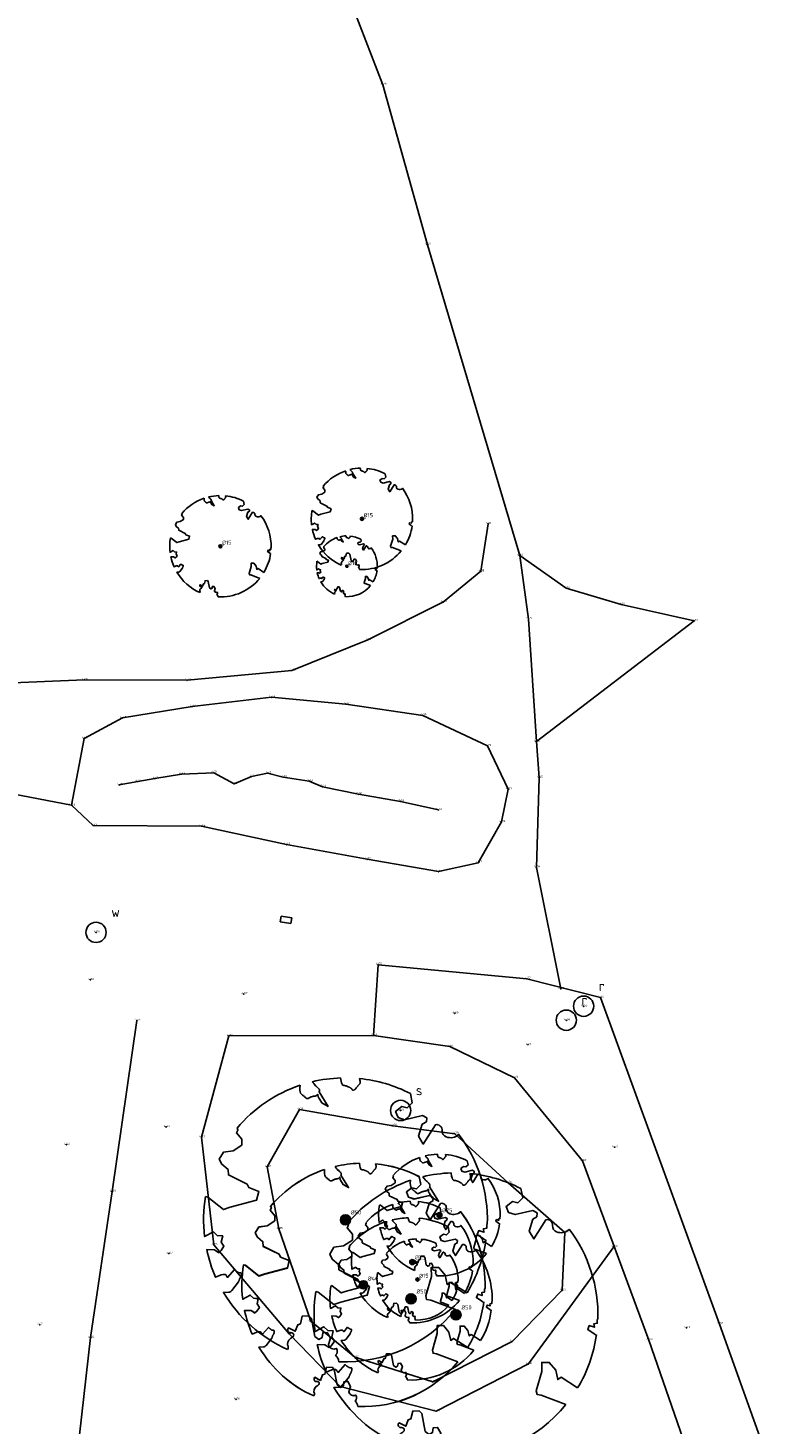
# Model space of a CAD drawing. Header units: metres. Extents: x 214427 to 214607, y 491152 to 491367.
# Tile 4 of 5: x 214537 to 214574, y 491246 to 491314. Entities that reach past the tile are written whole.
import ezdxf
from ezdxf.enums import TextEntityAlignment as Align

# ---------------------------------------------------------------- set-up
doc = ezdxf.new("R2010")
doc.units = ezdxf.units.M
doc.layers.get('0').update_dxf_attribs({"linetype": 'CONTINUOUS'})
for name, color, linetype in [('X-LM-L_AS WANDELPAD', 46, 'CONTINUOUS'), ('X-LM-L_BOVENKANT_TALUD', 5, 'CONTINUOUS'), ('X-LM-L_KANT_VERHARDE_WEG', 7, 'CONTINUOUS'), ('X-LM-L_STRUIKEN-PLANTSOEN', 106, 'CONTINUOUS'), ('X-LM-L_TEEN_TALUD', 4, 'CONTINUOUS'), ('X-LM-L_ZAND CUNET', 251, 'CONTINUOUS'), ('X-LM-S_ELEKTRAKAST', 7, 'CONTINUOUS'), ('X-LM-S_RIOOLPUT_ALGEMEEN', 5, 'CONTINUOUS'), ('X-LM-S_STOBBE', 46, 'CONTINUOUS'), ('X-LM-S_WATERPUT-AFSLUITER', 5, 'CONTINUOUS'), ('X-LM-SM-BOOM_DIAMETER-T18', 7, 'CONTINUOUS'), ('X-LM-SM-BOOM_KROON-G', 99, 'CONTINUOUS'), ('X-LM-SM-BOOM_STAM-G', 3, 'CONTINUOUS'), ('X-LM-SM-HOOGTEPUNT_GETZ-S', 7, 'CONTINUOUS')]:
    doc.layers.add(name, color=color, linetype=linetype)
doc.styles.get("Standard").update_dxf_attribs({"font": 'NLCS-ISO.ttf'})

# ---------------------------------------------------------------- blocks, each defined once
blk = doc.blocks.new('S')
blk.add_line((0, 0), (0, 0))
blk.add_circle((0, 0), 0.5)
blk.add_attdef('Pointtext', (0.75, 0.75), '', height=0.5)
blk = doc.blocks.new('W')
blk.add_line((0, 0), (0, 0))
blk.add_circle((0, 0), 0.5)
blk.add_attdef('Pointtext', (0.75, 0.75), '', height=0.5)
blk = doc.blocks.new('R')
blk.add_line((0, 0), (0, 0))
blk.add_circle((0, 0), 0.5)
blk.add_attdef('Pointtext', (0.75, 0.75), '', height=0.5)
blk = doc.blocks.new('SSM-HOOGTEPUNT_GETZ')
h = blk.add_hatch(color=256)
edge = h.paths.add_edge_path()
edge.add_arc((0, 0), 0.1, 0, 360)
blk.add_circle((0, 0), 0.1)
blk.add_attdef('Z1', text='', height=1).set_placement((-0.29, -0.35), align=Align.BOTTOM_RIGHT)
blk.add_attdef('Z2', text='', height=1).set_placement((0.26, -0.35), align=Align.BOTTOM_LEFT)
blk = doc.blocks.new('boomdiastam_s')
h = blk.add_hatch(color=256)
h.dxf.hatch_style = 1
h.paths.add_polyline_path([(1, 0, 1), (-1, 0, 1)])
blk.add_circle((0, 0), 1)
blk = doc.blocks.new('SGR-BOOM_KROON')
blk.add_lwpolyline([(-0.017, 0.4997), (-0.0152, 0.4882), (-0.0138, 0.4822), (-0.0121, 0.478), (-0.0104, 0.4753), (-0.0085, 0.4737), (-0.0066, 0.473), (-0.0047, 0.4727), (-0.0027, 0.4726), (-0.0009, 0.4724), (0.0009, 0.472), (0.0027, 0.4716), (0.0044, 0.471), (0.0061, 0.4704), (0.0077, 0.4697), (0.0093, 0.4689), (0.0109, 0.4682), (0.0124, 0.4675), (0.0139, 0.4668), (0.0153, 0.466), (0.0167, 0.4653), (0.018, 0.4645), (0.0191, 0.4638), (0.0202, 0.4629), (0.0211, 0.4621), (0.0219, 0.4611), (0.0225, 0.4602), (0.0231, 0.4593), (0.0236, 0.4584), (0.0242, 0.4576), (0.0247, 0.4569), (0.0253, 0.4564), (0.026, 0.456), (0.0269, 0.4559), (0.0278, 0.456), (0.0289, 0.4563), (0.03, 0.4568), (0.0312, 0.4574), (0.0324, 0.4582), (0.0336, 0.4592), (0.0348, 0.4603), (0.036, 0.4616), (0.0371, 0.463), (0.0382, 0.4644), (0.0393, 0.4659), (0.0404, 0.4673), (0.0414, 0.4687), (0.0423, 0.47), (0.0433, 0.4712)])
for points in [[(0.0433, 0.4712), (0.0441, 0.4722), (0.045, 0.4731), (0.0457, 0.4739), (0.0465, 0.4746), (0.0473, 0.4754), (0.048, 0.4761), (0.0487, 0.477), (0.0494, 0.4779), (0.0501, 0.479), (0.0508, 0.4802), (0.0513, 0.4817), (0.0516, 0.4836), (0.0517, 0.4858), (0.0515, 0.4885), (0.0509, 0.4916), (0.0492, 0.4976, -0.52938)], [(-0.16, 0.4737), (-0.1608, 0.4639), (-0.1605, 0.4565), (-0.1595, 0.4508), (-0.1579, 0.4465), (-0.1558, 0.4434), (-0.1535, 0.441), (-0.1511, 0.4392), (-0.1487, 0.4376), (-0.1465, 0.4359), (-0.1446, 0.4342), (-0.1428, 0.4325), (-0.1411, 0.4309), (-0.1395, 0.4295), (-0.138, 0.4284), (-0.1364, 0.4276), (-0.1347, 0.4272), (-0.133, 0.4272), (-0.1312, 0.4277), (-0.1292, 0.4285), (-0.1273, 0.4294), (-0.1252, 0.4305), (-0.1232, 0.4316), (-0.1211, 0.4327), (-0.1189, 0.4336), (-0.1168, 0.4342), (-0.1147, 0.4347), (-0.1126, 0.435), (-0.1105, 0.4353), (-0.1085, 0.4356), (-0.1066, 0.436), (-0.1048, 0.4365), (-0.1031, 0.4372), (-0.1015, 0.4382), (-0.1, 0.4394), (-0.0986, 0.4408), (-0.0973, 0.4424), (-0.0963, 0.4324), (-0.094, 0.4298), (-0.0834, 0.4118), (-0.0611, 0.3996), (-0.0927, 0.4508), (-0.0921, 0.4523), (-0.0917, 0.4539), (-0.0915, 0.4553), (-0.0916, 0.4568), (-0.092, 0.4583), (-0.0927, 0.4598), (-0.0938, 0.4613), (-0.0953, 0.4629), (-0.0972, 0.4647), (-0.0994, 0.4667), (-0.102, 0.4691), (-0.105, 0.4719), (-0.1082, 0.4754), (-0.1117, 0.4795), (-0.1169, 0.4861, -0.543104)], [(0.229, 0.4445), (0.2354, 0.4119), (0.218, 0.3946), (0.1992, 0.3985), (0.1767, 0.3817), (0.1853, 0.3602), (0.2086, 0.3527), (0.2712, 0.3671), (0.2864, 0.3587), (0.285, 0.3453), (0.2707, 0.3365), (0.2577, 0.2941), (0.2743, 0.267), (0.3168, 0.3347, -0.504641), (0.3406, 0.314, 0.331948), (0.3544, 0.2921, 0.282008), (0.3993, 0.3004), (0.3957, 0.2985, -0.086643), (0.3988, 0.3015, -0.16076)], [(-0.4933, 0.0818), (-0.4852, 0.0802), (-0.4298, 0.0364), (-0.406, 0.0447), (-0.3128, 0.0693), (-0.3049, 0.1), (-0.3409, 0.1144), (-0.3464, 0.1261), (-0.4121, 0.1584), (-0.4136, 0.1769), (-0.4358, 0.1957), (-0.4448, 0.214), (-0.4297, 0.2378), (-0.3958, 0.2431), (-0.365, 0.2633), (-0.3646, 0.284), (-0.3838, 0.3066), (-0.3787, 0.3162), (-0.382, 0.3226, -0.13428)], [(-0.2046, -0.4562, -0.154357), (-0.4297, -0.2556), (-0.4114, -0.2549), (-0.4084, -0.2541), (-0.4059, -0.2531), (-0.4039, -0.252), (-0.4024, -0.2509), (-0.4013, -0.2498), (-0.4004, -0.2486), (-0.3768, -0.2184), (-0.3762, -0.2173), (-0.3758, -0.2163), (-0.3755, -0.2153), (-0.3752, -0.2143), (-0.3748, -0.2133), (-0.3745, -0.2123), (-0.374, -0.2111), (-0.3735, -0.2099), (-0.3729, -0.2085), (-0.3721, -0.2071), (-0.3713, -0.2056), (-0.3705, -0.204), (-0.3697, -0.2024), (-0.3689, -0.2007), (-0.3682, -0.1991), (-0.3676, -0.1975), (-0.3671, -0.1959), (-0.3668, -0.1944), (-0.3666, -0.1929), (-0.3665, -0.1916), (-0.3666, -0.1904), (-0.3668, -0.1893), (-0.3671, -0.1884), (-0.3676, -0.1877), (-0.3682, -0.1872), (-0.369, -0.1869), (-0.3698, -0.1867), (-0.3708, -0.1866), (-0.3718, -0.1865), (-0.3729, -0.1864), (-0.374, -0.1863), (-0.3752, -0.186), (-0.3764, -0.1856), (-0.3776, -0.185), (-0.3788, -0.1843), (-0.3801, -0.1835), (-0.3813, -0.1826), (-0.3826, -0.1816), (-0.384, -0.1806), (-0.3853, -0.1796), (-0.3866, -0.1785), (-0.388, -0.1774), (-0.3893, -0.1762), (-0.3907, -0.175), (-0.415, -0.2028), (-0.4162, -0.2015), (-0.4173, -0.2), (-0.4183, -0.1984), (-0.4193, -0.1968), (-0.4204, -0.1951), (-0.4219, -0.1938), (-0.4242, -0.1928), (-0.4274, -0.1924), (-0.4319, -0.1929), (-0.4379, -0.1942), (-0.4574, -0.2019, -0.051164), (-0.4889, -0.1048), (-0.4617, -0.1057), (-0.4463, -0.1156), (-0.438, -0.1082), (-0.4281, -0.0927), (-0.4376, -0.0782), (-0.4323, -0.0567), (-0.452, -0.0551), (-0.4652, -0.0423), (-0.4965, -0.0589, -0.070718), (-0.4933, 0.0818)], [(0.4998, -0.0149), (0.4977, -0.0169), (0.4976, -0.0294), (0.4862, -0.0315), (0.4876, -0.0438), (0.4698, -0.0381), (0.4644, -0.0519), (0.4864, -0.0665), (0.4933, -0.072), (0.4951, -0.0702, -0.106371)], [(0.4286, -0.2575), (0.3705, -0.2201), (0.3588, -0.2282), (0.3512, -0.1945), (0.3286, -0.1673), (0.3024, -0.1676), (0.303, -0.199), (0.283, -0.2678), (0.2861, -0.2809), (0.3005, -0.2829), (0.3874, -0.3161, -0.236298)], [(-0.0228, -0.4995, 0.148524), (-0.0347, -0.477, 0.350802), (-0.0315, -0.4528, -0.504641), (-0.06, -0.4393), (-0.0531, -0.417), (-0.0647, -0.3962), (-0.0802, -0.3978), (-0.0825, -0.4144), (-0.0942, -0.4211), (-0.108, -0.4106), (-0.12, -0.3475), (-0.1291, -0.3384), (-0.1522, -0.3391), (-0.1586, -0.3665), (-0.168, -0.3694), (-0.1769, -0.3923), (-0.2003, -0.3798, 0.733583), (-0.1918, -0.3973, -0.861625), (-0.187, -0.4128, 0.279978), (-0.2043, -0.4393), (-0.2036, -0.4403, -0.355213), (-0.2046, -0.4562, -0.116774)]]:
    blk.add_lwpolyline(points, format="xyb")
for start, end in [(91.9456, 103.5186), (62.7427, 84.3536), (108.6659, 139.8185), (358.2884, 37.0908), (329.001, 351.9318), (267.3831, 320.7806)]:
    blk.add_arc((0, 0), 0.5, start, end)
blk = doc.blocks.new('boomdiastam_k')
at = {"xscale": 2, "yscale": 2, "zscale": 2}
blk.add_blockref('SGR-BOOM_KROON', (0, 0), dxfattribs=at)

msp = doc.modelspace()

# ---------------------------------------------------------------- linework, layer by layer
at = {"layer": 'X-LM-L_AS WANDELPAD'}
for p, q in [((214552.171, 491317.77, 4.28), (214554.518, 491311.669, 4.198)), ((214554.518, 491311.669, 4.198), (214556.72, 491303.781, 4.225)), ((214556.72, 491303.781, 4.225), (214561.272, 491288.459, 4.133)), ((214561.272, 491288.459, 4.133), (214561.704, 491285.33, 4.149)), ((214563.563, 491286.849, 4.126), (214561.272, 491288.459, 4.133)), ((214566.274, 491286.049, 3.979), (214563.563, 491286.849, 4.126)), ((214569.874, 491285.241, 3.861), (214566.274, 491286.049, 3.979)), ((214561.704, 491285.33, 4.149), (214562.094, 491279.286, 4.263)), ((214562.094, 491279.286, 4.263), (214569.874, 491285.241, 3.861)), ((214562.094, 491279.286, 4.263), (214562.228, 491277.507, 4.249)), ((214562.228, 491277.507, 4.249), (214562.096, 491273.087, 4.39)), ((214562.096, 491273.087, 4.39), (214563.299, 491267.102, 4.561))]:
    msp.add_line(p, q, dxfattribs=at)
at = {"layer": 'X-LM-L_BOVENKANT_TALUD'}
for p, q in [((214542.437, 491277.324, 6.25), (214541.519, 491277.15, 6.117)), ((214543.278, 491277.466, 6.414), (214542.437, 491277.324, 6.25)), ((214544.59, 491277.679, 6.66), (214543.278, 491277.466, 6.414)), ((214546.181, 491277.756, 6.735), (214544.59, 491277.679, 6.66)), ((214547.183, 491277.21, 6.989), (214546.181, 491277.756, 6.735)), ((214548.046, 491277.569, 7.258), (214547.183, 491277.21, 6.989)), ((214548.833, 491277.73, 7.317), (214548.046, 491277.569, 7.258)), ((214549.605, 491277.533, 7.078), (214548.833, 491277.73, 7.317)), ((214550.885, 491277.341, 7.028), (214549.605, 491277.533, 7.078)), ((214551.551, 491277.064, 7.257), (214550.885, 491277.341, 7.028)), ((214553.316, 491276.69, 7.201), (214551.551, 491277.064, 7.257)), ((214555.396, 491276.341, 7.189), (214553.316, 491276.69, 7.201)), ((214557.259, 491275.922, 6.333), (214555.396, 491276.341, 7.189)), ((214550.416, 491261.159, 4.786), (214548.823, 491258.321, 4.924)), ((214555.013, 491260.356, 4.882), (214550.416, 491261.159, 4.786)), ((214558.067, 491259.96, 4.79), (214555.013, 491260.356, 4.882)), ((214560.709, 491257.546, 4.84), (214558.067, 491259.96, 4.79)), ((214548.823, 491258.321, 4.924), (214549.396, 491255.267, 4.854)), ((214560.709, 491257.546, 4.84), (214563.492, 491255.094, 4.78)), ((214549.396, 491255.267, 4.854), (214550.966, 491250.711, 4.922)), ((214563.371, 491252.246, 4.756), (214563.492, 491255.094, 4.78)), ((214560.897, 491249.723, 4.812), (214563.371, 491252.246, 4.756)), ((214550.966, 491250.711, 4.922), (214553.137, 491248.944, 4.919)), ((214556.982, 491247.721, 4.782), (214560.897, 491249.723, 4.812)), ((214553.137, 491248.944, 4.919), (214556.982, 491247.721, 4.782))]:
    msp.add_line(p, q, dxfattribs=at)
at = {"layer": 'X-LM-L_KANT_VERHARDE_WEG'}
for p, q in [((214554.285, 491268.29, 4.547), (214554.058, 491264.801, 4.589)), ((214561.623, 491267.598, 4.574), (214554.285, 491268.29, 4.547)), ((214565.249, 491266.675, 4.541), (214561.623, 491267.598, 4.574)), ((214571.131, 491250.579, 4.565), (214565.249, 491266.675, 4.541)), ((214554.058, 491264.801, 4.589), (214557.829, 491264.261, 4.593)), ((214557.829, 491264.261, 4.593), (214561.014, 491262.721, 4.596)), ((214564.375, 491258.619, 4.601), (214561.014, 491262.721, 4.596)), ((214567.638, 491249.788, 4.591), (214564.375, 491258.619, 4.601)), ((214574.212, 491241.971, 4.533), (214571.131, 491250.579, 4.565)), ((214570.852, 491240.547, 4.592), (214567.638, 491249.788, 4.591))]:
    msp.add_line(p, q, dxfattribs=at)
at = {"layer": 'X-LM-L_STRUIKEN-PLANTSOEN'}
for p, q in [((214559.358, 491287.685, 4.175), (214559.713, 491290.027, 4.012)), ((214557.508, 491286.174, 4.313), (214559.358, 491287.685, 4.175)), ((214553.787, 491284.309, 4.267), (214557.508, 491286.174, 4.313)), ((214550.03, 491282.793, 4.359), (214553.787, 491284.309, 4.267)), ((214544.865, 491282.31, 4.402), (214550.03, 491282.793, 4.359)), ((214533.237, 491282.047, 4.663), (214539.805, 491282.336, 4.374)), ((214539.805, 491282.336, 4.374), (214544.865, 491282.31, 4.402))]:
    msp.add_line(p, q, dxfattribs=at)
at = {"layer": 'X-LM-L_TEEN_TALUD'}
for p, q in [((214549.028, 491281.477, 4.429), (214545.115, 491281.015, 4.455)), ((214552.694, 491281.135, 4.367), (214549.028, 491281.477, 4.429)), ((214545.115, 491281.015, 4.455), (214541.68, 491280.452, 4.474)), ((214556.487, 491280.583, 4.3), (214552.694, 491281.135, 4.367)), ((214541.68, 491280.452, 4.474), (214539.787, 491279.444, 4.57)), ((214559.68, 491279.073, 4.29), (214556.487, 491280.583, 4.3)), ((214539.167, 491276.154, 4.627), (214539.787, 491279.444, 4.57)), ((214560.707, 491276.94, 4.291), (214559.68, 491279.073, 4.29)), ((214539.167, 491276.154, 4.627), (214531.912, 491277.559, 4.545)), ((214560.38, 491275.326, 4.364), (214560.707, 491276.94, 4.291)), ((214539.167, 491276.154, 4.627), (214540.235, 491275.156, 4.629)), ((214559.224, 491273.32, 4.468), (214560.38, 491275.326, 4.364)), ((214540.235, 491275.156, 4.629), (214545.58, 491275.119, 4.64)), ((214545.58, 491275.119, 4.64), (214549.767, 491274.212, 4.618)), ((214549.767, 491274.212, 4.618), (214553.746, 491273.488, 4.72)), ((214553.746, 491273.488, 4.72), (214557.265, 491272.883, 4.647)), ((214557.265, 491272.883, 4.647), (214559.224, 491273.32, 4.468)), ((214545.579, 491259.784, 4.548), (214546.932, 491264.781, 4.619)), ((214546.932, 491264.781, 4.619), (214554.058, 491264.801, 4.589)), ((214546.187, 491254.477, 4.656), (214545.579, 491259.784, 4.548)), ((214549.908, 491250.096, 4.67), (214546.187, 491254.477, 4.656)), ((214565.908, 491254.386, 4.599), (214561.699, 491248.609, 4.659)), ((214552.414, 491247.498, 4.683), (214549.908, 491250.096, 4.67)), ((214561.699, 491248.609, 4.659), (214557.152, 491246.281, 4.668)), ((214557.152, 491246.281, 4.668), (214552.414, 491247.498, 4.683))]:
    msp.add_line(p, q, dxfattribs=at)
at = {"layer": 'X-LM-L_ZAND CUNET'}
for p, q in [((214542.389, 491265.543, 4.562), (214541.168, 491257.107, 4.604)), ((214541.168, 491257.107, 4.604), (214540.108, 491249.912, 4.836)), ((214540.108, 491249.912, 4.836), (214539.066, 491240.828, 4.74))]:
    msp.add_line(p, q, dxfattribs=at)
at = {"layer": 'X-LM-S_ELEKTRAKAST'}
for p, q in [((214549.505, 491270.688, 4.608), (214549.454, 491270.407, 4.616)), ((214549.454, 491270.407, 4.616), (214549.978, 491270.32, 4.616)), ((214550.028, 491270.601, 4.617), (214549.505, 491270.688, 4.608)), ((214549.978, 491270.32, 4.616), (214550.028, 491270.601, 4.617))]:
    msp.add_line(p, q, dxfattribs=at)

# ---------------------------------------------------------------- block references
at = {"layer": 'X-LM-S_RIOOLPUT_ALGEMEEN'}
for p in [(214564.424, 491266.245, 4.529), (214563.57, 491265.554, 4.555)]:
    msp.add_blockref('R', p, dxfattribs=at).add_auto_attribs({'Pointtext': 'r'})
at = {"layer": 'X-LM-S_STOBBE'}
msp.add_blockref('S', (214555.399, 491261.105, 5.036), dxfattribs=at).add_auto_attribs({'Pointtext': 's'})
at = {"layer": 'X-LM-S_WATERPUT-AFSLUITER'}
msp.add_blockref('W', (214540.376, 491269.884, 4.559), dxfattribs=at).add_auto_attribs({'Pointtext': 'w'})
at = {"layer": 'X-LM-SM-BOOM_KROON-G'}
for p, xscale, yscale, zscale in [((214553.491, 491290.269, 4.242), 2.5, 2.5, 2.5), ((214546.512, 491288.917, 4.521), 2.5, 2.5, 2.5), ((214552.751, 491287.93, 4.423), 1.5, 1.5, 1.5), ((214552.677, 491255.714, 4.954), 7, 7, 7), ((214557.312, 491255.952, 4.611), 3, 3, 3), ((214557.312, 491255.952, 4.61), 3, 3, 3), ((214553.567, 491252.509, 4.844), 6, 6, 6), ((214553.567, 491252.507, 4.844), 6, 6, 6), ((214558.128, 491251.032, 4.742), 7, 7, 7), ((214555.975, 491253.631, 4.825), 3, 3, 3), ((214555.911, 491251.818, 5.002), 4, 4, 4), ((214556.231, 491252.774, 4.736), 2, 2, 2)]:
    msp.add_blockref('boomdiastam_k', p, dxfattribs=dict(at, xscale=xscale, yscale=yscale, zscale=zscale))
at = {"layer": 'X-LM-SM-BOOM_STAM-G'}
for p, xscale, yscale, zscale in [((214553.491, 491290.269, 4.242), 0.075, 0.075, 0.075), ((214546.512, 491288.917, 4.521), 0.075, 0.075, 0.075), ((214552.751, 491287.93, 4.423), 0.05, 0.05, 0.05), ((214552.677, 491255.714, 4.954), 0.25, 0.25, 0.25), ((214557.312, 491255.952, 4.611), 0.125, 0.125, 0.125), ((214557.312, 491255.952, 4.61), 0.125, 0.125, 0.125), ((214555.975, 491253.631, 4.825), 0.125, 0.125, 0.125), ((214553.567, 491252.509, 4.844), 0.2, 0.2, 0.2), ((214553.567, 491252.507, 4.844), 0.2, 0.2, 0.2), ((214556.231, 491252.774, 4.736), 0.075, 0.075, 0.075), ((214555.911, 491251.818, 5.002), 0.25, 0.25, 0.25), ((214558.128, 491251.032, 4.742), 0.25, 0.25, 0.25)]:
    msp.add_blockref('boomdiastam_s', p, dxfattribs=dict(at, xscale=xscale, yscale=yscale, zscale=zscale))
at = {"layer": 'X-LM-SM-HOOGTEPUNT_GETZ-S', "xscale": 0.1, "yscale": 0.1}
for p, values in [((214554.518, 491311.669, 4.198), {'Z1': '4', 'Z2': '20'}), ((214556.72, 491303.781, 4.225), {'Z1': '4', 'Z2': '23'}), ((214553.491, 491290.269, 4.242), {'Z1': '4', 'Z2': '24'}), ((214559.713, 491290.027, 4.012), {'Z1': '4', 'Z2': '01'}), ((214546.512, 491288.917, 4.521), {'Z1': '4', 'Z2': '52'}), ((214561.272, 491288.459, 4.133), {'Z1': '4', 'Z2': '13'}), ((214552.751, 491287.93, 4.423), {'Z1': '4', 'Z2': '42'}), ((214559.358, 491287.685, 4.175), {'Z1': '4', 'Z2': '18'}), ((214563.563, 491286.849, 4.126), {'Z1': '4', 'Z2': '13'}), ((214557.508, 491286.174, 4.313), {'Z1': '4', 'Z2': '31'}), ((214566.274, 491286.049, 3.979), {'Z1': '3', 'Z2': '98'}), ((214561.704, 491285.33, 4.149), {'Z1': '4', 'Z2': '15'}), ((214569.874, 491285.241, 3.861), {'Z1': '3', 'Z2': '86'}), ((214553.787, 491284.309, 4.267), {'Z1': '4', 'Z2': '27'}), ((214550.03, 491282.793, 4.359), {'Z1': '4', 'Z2': '36'}), ((214539.805, 491282.336, 4.374), {'Z1': '4', 'Z2': '37'}), ((214544.865, 491282.31, 4.402), {'Z1': '4', 'Z2': '40'}), ((214549.028, 491281.477, 4.429), {'Z1': '4', 'Z2': '43'}), ((214545.115, 491281.015, 4.455), {'Z1': '4', 'Z2': '46'}), ((214552.694, 491281.135, 4.367), {'Z1': '4', 'Z2': '37'}), ((214541.68, 491280.452, 4.474), {'Z1': '4', 'Z2': '47'}), ((214556.487, 491280.583, 4.3), {'Z1': '4', 'Z2': '30'}), ((214539.787, 491279.444, 4.57), {'Z1': '4', 'Z2': '57'}), ((214562.094, 491279.286, 4.263), {'Z1': '4', 'Z2': '26'}), ((214559.68, 491279.073, 4.29), {'Z1': '4', 'Z2': '29'}), ((214541.519, 491277.15, 6.117), {'Z1': '6', 'Z2': '12'}), ((214542.437, 491277.324, 6.25), {'Z1': '6', 'Z2': '25'}), ((214543.278, 491277.466, 6.414), {'Z1': '6', 'Z2': '41'}), ((214544.59, 491277.679, 6.66), {'Z1': '6', 'Z2': '66'}), ((214546.181, 491277.756, 6.735), {'Z1': '6', 'Z2': '74'}), ((214547.183, 491277.21, 6.989), {'Z1': '6', 'Z2': '99'}), ((214548.046, 491277.569, 7.258), {'Z1': '7', 'Z2': '26'}), ((214548.833, 491277.73, 7.317), {'Z1': '7', 'Z2': '32'}), ((214549.605, 491277.533, 7.078), {'Z1': '7', 'Z2': '08'}), ((214550.885, 491277.341, 7.028), {'Z1': '7', 'Z2': '03'}), ((214562.228, 491277.507, 4.249), {'Z1': '4', 'Z2': '25'}), ((214551.551, 491277.064, 7.257), {'Z1': '7', 'Z2': '26'}), ((214553.316, 491276.69, 7.201), {'Z1': '7', 'Z2': '20'}), ((214560.707, 491276.94, 4.291), {'Z1': '4', 'Z2': '29'}), ((214539.167, 491276.154, 4.627), {'Z1': '4', 'Z2': '63'}), ((214555.396, 491276.341, 7.189), {'Z1': '7', 'Z2': '19'}), ((214557.259, 491275.922, 6.333), {'Z1': '6', 'Z2': '33'}), ((214540.235, 491275.156, 4.629), {'Z1': '4', 'Z2': '63'}), ((214545.58, 491275.119, 4.64), {'Z1': '4', 'Z2': '64'}), ((214560.38, 491275.326, 4.364), {'Z1': '4', 'Z2': '36'}), ((214549.767, 491274.212, 4.618), {'Z1': '4', 'Z2': '62'}), ((214553.746, 491273.488, 4.72), {'Z1': '4', 'Z2': '72'}), ((214559.224, 491273.32, 4.468), {'Z1': '4', 'Z2': '47'}), ((214562.096, 491273.087, 4.39), {'Z1': '4', 'Z2': '39'}), ((214557.265, 491272.883, 4.647), {'Z1': '4', 'Z2': '65'}), ((214540.376, 491269.884, 4.559), {'Z1': '4', 'Z2': '56'}), ((214554.285, 491268.29, 4.547), {'Z1': '4', 'Z2': '55'}), ((214540.097, 491267.547, 4.503), {'Z1': '4', 'Z2': '50'}), ((214561.623, 491267.598, 4.574), {'Z1': '4', 'Z2': '57'}), ((214547.659, 491266.844, 4.569), {'Z1': '4', 'Z2': '57'}), ((214563.299, 491267.102, 4.561), {'Z1': '4', 'Z2': '56'}), ((214564.424, 491266.245, 4.529), {'Z1': '4', 'Z2': '53'}), ((214565.249, 491266.675, 4.541), {'Z1': '4', 'Z2': '54'}), ((214542.389, 491265.543, 4.562), {'Z1': '4', 'Z2': '56'}), ((214558.066, 491265.895, 4.596), {'Z1': '4', 'Z2': '60'}), ((214563.57, 491265.554, 4.555), {'Z1': '4', 'Z2': '56'}), ((214546.932, 491264.781, 4.619), {'Z1': '4', 'Z2': '62'}), ((214554.058, 491264.801, 4.589), {'Z1': '4', 'Z2': '59'}), ((214557.829, 491264.261, 4.593), {'Z1': '4', 'Z2': '59'}), ((214561.68, 491264.343, 4.714), {'Z1': '4', 'Z2': '71'}), ((214561.014, 491262.721, 4.596), {'Z1': '4', 'Z2': '60'}), ((214550.416, 491261.159, 4.786), {'Z1': '4', 'Z2': '79'}), ((214555.399, 491261.105, 5.036), {'Z1': '5', 'Z2': '04'}), ((214543.83, 491260.297, 4.471), {'Z1': '4', 'Z2': '47'}), ((214555.013, 491260.356, 4.882), {'Z1': '4', 'Z2': '88'}), ((214558.067, 491259.96, 4.79), {'Z1': '4', 'Z2': '79'}), ((214538.918, 491259.426, 4.467), {'Z1': '4', 'Z2': '47'}), ((214545.579, 491259.784, 4.548), {'Z1': '4', 'Z2': '55'}), ((214565.946, 491259.297, 4.573), {'Z1': '4', 'Z2': '57'}), ((214564.375, 491258.619, 4.601), {'Z1': '4', 'Z2': '60'}), ((214548.823, 491258.321, 4.924), {'Z1': '4', 'Z2': '92'}), ((214560.709, 491257.546, 4.84), {'Z1': '4', 'Z2': '84'}), ((214541.168, 491257.107, 4.604), {'Z1': '4', 'Z2': '60'}), ((214557.312, 491255.952, 4.611), {'Z1': '4', 'Z2': '61'}), ((214557.312, 491255.952, 4.61), {'Z1': '4', 'Z2': '61'}), ((214549.396, 491255.267, 4.854), {'Z1': '4', 'Z2': '85'}), ((214552.677, 491255.714, 4.954), {'Z1': '4', 'Z2': '95'}), ((214546.187, 491254.477, 4.656), {'Z1': '4', 'Z2': '66'}), ((214563.492, 491255.094, 4.78), {'Z1': '4', 'Z2': '78'}), ((214543.968, 491254.055, 4.671), {'Z1': '4', 'Z2': '67'}), ((214565.908, 491254.386, 4.599), {'Z1': '4', 'Z2': '60'}), ((214555.975, 491253.631, 4.825), {'Z1': '4', 'Z2': '83'}), ((214553.567, 491252.509, 4.844), {'Z1': '4', 'Z2': '84'}), ((214553.567, 491252.507, 4.844), {'Z1': '4', 'Z2': '84'}), ((214556.231, 491252.774, 4.736), {'Z1': '4', 'Z2': '74'}), ((214555.911, 491251.818, 5.002), {'Z1': '5', 'Z2': '00'}), ((214563.371, 491252.246, 4.756), {'Z1': '4', 'Z2': '76'}), ((214558.128, 491251.032, 4.742), {'Z1': '4', 'Z2': '74'}), ((214537.601, 491250.545, 4.514), {'Z1': '4', 'Z2': '51'}), ((214550.966, 491250.711, 4.922), {'Z1': '4', 'Z2': '92'}), ((214569.496, 491250.392, 4.564), {'Z1': '4', 'Z2': '56'}), ((214571.131, 491250.579, 4.565), {'Z1': '4', 'Z2': '57'}), ((214540.108, 491249.912, 4.836), {'Z1': '4', 'Z2': '84'}), ((214549.908, 491250.096, 4.67), {'Z1': '4', 'Z2': '67'}), ((214560.897, 491249.723, 4.812), {'Z1': '4', 'Z2': '81'}), ((214567.638, 491249.788, 4.591), {'Z1': '4', 'Z2': '59'}), ((214553.137, 491248.944, 4.919), {'Z1': '4', 'Z2': '92'}), ((214561.699, 491248.609, 4.659), {'Z1': '4', 'Z2': '66'}), ((214556.982, 491247.721, 4.782), {'Z1': '4', 'Z2': '78'}), ((214547.282, 491246.869, 4.763), {'Z1': '4', 'Z2': '76'}), ((214552.414, 491247.498, 4.683), {'Z1': '4', 'Z2': '68'}), ((214557.152, 491246.281, 4.668), {'Z1': '4', 'Z2': '67'})]:
    msp.add_blockref('SSM-HOOGTEPUNT_GETZ', p, dxfattribs=at).add_auto_attribs(values)

# ---------------------------------------------------------------- texts
at = {"layer": 'X-LM-SM-BOOM_DIAMETER-T18'}
for s, p in [('%%c15 ', (214553.571, 491290.349, 4.242)), ('%%c15 ', (214546.592, 491288.997, 4.521)), ('%%c10 ', (214552.805, 491287.983, 4.423)), ('%%c50 ', (214552.942, 491255.979, 4.954)), ('%%c25 ', (214557.445, 491256.085, 4.611)), ('%%c25 ', (214557.445, 491256.085, 4.61)), ('%%c25 ', (214556.108, 491253.764, 4.825)), ('%%c40 ', (214553.779, 491252.721, 4.844)), ('%%c40 ', (214553.779, 491252.719, 4.844)), ('%%c15 ', (214556.311, 491252.854, 4.736)), ('%%c50 ', (214556.176, 491252.083, 5.002)), ('%%c50 ', (214558.393, 491251.297, 4.742))]:
    msp.add_text(s, height=0.2, dxfattribs=at).set_placement(p)

doc.saveas('drawing.dxf')
